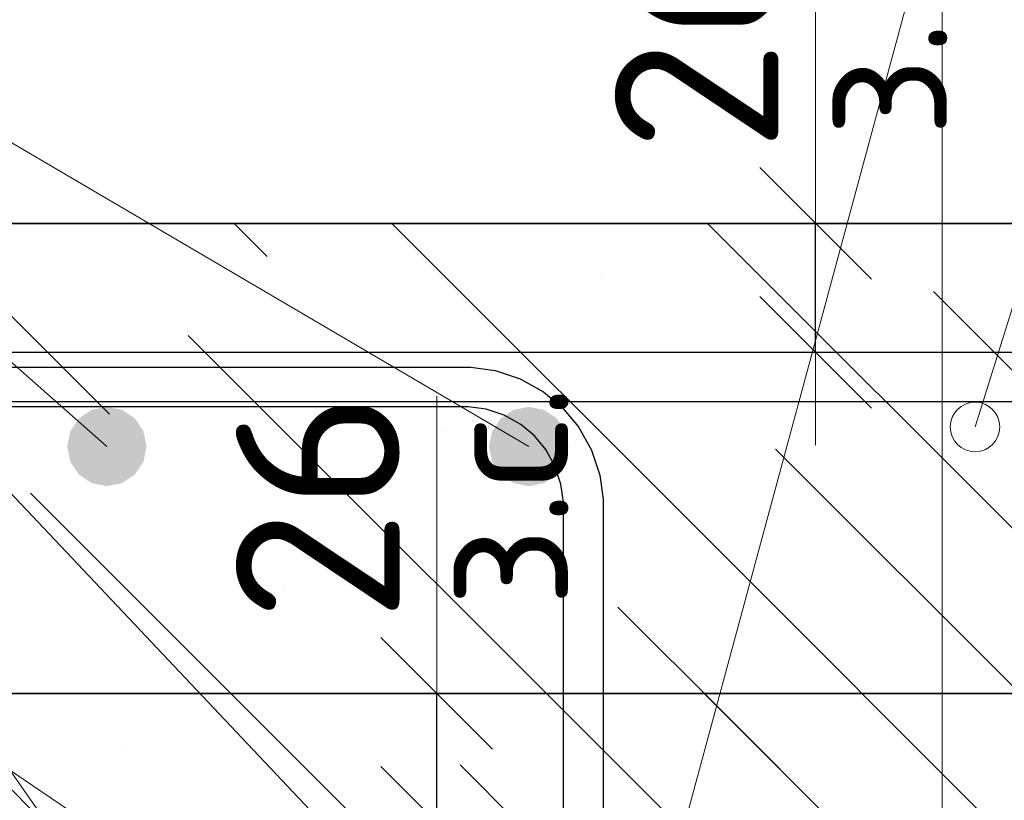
# Model space of a CAD drawing. Header units: metres. Extents: x -38 to 97, y -15 to 21.
# Tile 75 of 118: x 72.383 to 72.581, y 6.562 to 6.719. Entities that reach past the tile are written whole.
import ezdxf

# ---------------------------------------------------------------- set-up
doc = ezdxf.new("R2010")
doc.units = ezdxf.units.M
doc.header["$PDMODE"] = 65
for name, color, linetype, lineweight in [('XR$3$Арм. стержнями верхней зоны', 180, 'Continuous', 35), ('XR$3$Арм.стержн. Арматура края', 96, 'Continuous', 35), ('XR$3$Арм.стержн. Хомут', 240, 'Continuous', 35), ('XR$3$Арм.стержн.горизонт. 1', 180, 'Continuous', 35), ('XR$3$Размерная линия_ общее', 7, 'Continuous', 13), ('XR$5$Арм. стержнями верхней зоны', 180, 'Continuous', 35), ('XR$5$Арм.стержн.горизонт. 1', 180, 'Continuous', 35), ('XR$5$ВК__отв в полу 1-2 эт', 220, 'Continuous', 25), ('XR$5$Размерная линия_ общее', 7, 'Continuous', 13)]:
    doc.layers.add(name, color=color, linetype=linetype, lineweight=lineweight)
doc.styles.add('ISOCPEUR', font='txt')
doc.dimstyles.new('DIMSTYLE_11', dxfattribs={"dimtxt": 0.033, "dimasz": 0.0375, "dimexe": 0, "dimexo": 0, "dimgap": 0.0165, "dimtad": 2, "dimdec": 0, "dimlfac": 1000, "dimrnd": 1, "dimzin": 12, "dimdsep": 46, "dimtxsty": 'ISOCPEUR', "dimblk1": 'ALL_ML_STRICH', "dimblk2": 'ALL_ML_STRICH', "dimsah": 1, "dimcen": 0, "dimclrd": 7, "dimclre": 256, "dimclrt": 7, "dimadec": 0, "dimazin": 0, "dimtfac": 1, "dimtdec": 0, "dimtix": 1, "dimtmove": 2, "dimatfit": 3, "dimfxl": 0, "dimtvp": 1.2, "dimtzin": 0, "dimlwd": 0, "dimlwe": -3, "dimarcsym": 0})
pattern_1 = [(135, (0, 0), (-0.031819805, -0.031819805), [0.4, -0.05, 0, -0.05]), (135, (-0.01591, -0.01591), (-0.031819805, -0.031819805), [0.8, -0.1, 0.1, -0.1])]

# ---------------------------------------------------------------- blocks, each defined once
blk = doc.blocks.new('ALL_ML_STRICH')
at = {"color": 0, "linetype": 'ByBlock', "lineweight": -2}
for p, q in [((0, -0.5), (0, 0.5)), ((-0.3, -0.3), (0.3, 0.3)), ((-1, 0), (0.5, 0))]:
    blk.add_line(p, q, dxfattribs=at)
blk = doc.blocks.new('*D143')
at = {"layer": 'DEFPOINTS', "color": 7, "linetype": 'Continuous', "lineweight": 13, "transparency": 33554687}
for p in [(72.50314, 6.67826), (72.50314, 6.65226), (72.54312, 6.65226)]:
    blk.add_point(p, dxfattribs=at)
at = {"layer": 'XR$3$Размерная линия_ общее', "color": 253, "linetype": 'Continuous', "lineweight": -2, "true_color": 0xa0a0a0, "transparency": 33554687}
for p, q in [((72.52314, 6.67826), (72.54312, 6.67826)), ((72.52314, 6.65226), (72.54312, 6.65226))]:
    blk.add_line(p, q, dxfattribs=at)
at = {"layer": 'XR$3$Размерная линия_ общее', "color": 7, "linetype": 'Continuous', "lineweight": -2, "transparency": 33554687}
blk.add_line((72.54312, 6.65226), (72.54312, 6.67826), dxfattribs=at)
at = {"layer": 'XR$3$Размерная линия_ общее', "color": 7, "linetype": 'Continuous', "lineweight": 13, "transparency": 33554687, "xscale": 0.0375, "yscale": 0.0375, "zscale": 0.0375}
for p, rotation in [((72.54312, 6.67826), 90), ((72.54312, 6.65226), 270)]:
    blk.add_blockref('ALL_ML_STRICH', p, dxfattribs=dict(at, rotation=rotation))
at = {"layer": 'XR$3$Размерная линия_ общее', "color": 7, "linetype": 'Continuous', "lineweight": 13, "transparency": 33554687, "insert": (72.54266, 6.69562), "char_height": 0.027, "width": 0.00135, "attachment_point": 1, "rotation": 90, "line_spacing_factor": 0.60241, "style": 'ISOCPEUR'}
blk.add_mtext('з.с.', dxfattribs=at)
at = {"layer": 'XR$3$Размерная линия_ общее', "color": 7, "linetype": 'Continuous', "lineweight": 13, "transparency": 33554687, "insert": (72.51912, 6.71598), "char_height": 0.033, "width": 0.066, "attachment_point": 5, "rotation": 90, "style": 'ISOCPEUR'}
blk.add_mtext('\\A1;{26}', dxfattribs=at)
blk = doc.blocks.new('*D442')
at = {"layer": 'DEFPOINTS', "color": 7, "linetype": 'Continuous', "lineweight": 13, "transparency": 33554687}
for p in [(72.42673, 6.58345), (72.42673, 6.55745), (72.46671, 6.55745)]:
    blk.add_point(p, dxfattribs=at)
at = {"layer": 'XR$5$Размерная линия_ общее', "color": 253, "linetype": 'Continuous', "lineweight": -2, "true_color": 0xa0a0a0, "transparency": 33554687}
for p, q in [((72.44673, 6.58345), (72.46671, 6.58345)), ((72.44673, 6.55745), (72.46671, 6.55745))]:
    blk.add_line(p, q, dxfattribs=at)
at = {"layer": 'XR$5$Размерная линия_ общее', "color": 7, "linetype": 'Continuous', "lineweight": -2, "transparency": 33554687}
blk.add_line((72.46671, 6.55745), (72.46671, 6.58345), dxfattribs=at)
at = {"layer": 'XR$5$Размерная линия_ общее', "color": 7, "linetype": 'Continuous', "lineweight": 13, "transparency": 33554687, "xscale": 0.0375, "yscale": 0.0375, "zscale": 0.0375}
for p, rotation in [((72.46671, 6.58345), 90), ((72.46671, 6.55745), 270)]:
    blk.add_blockref('ALL_ML_STRICH', p, dxfattribs=dict(at, rotation=rotation))
at = {"layer": 'XR$5$Размерная линия_ общее', "color": 7, "linetype": 'Continuous', "lineweight": 13, "transparency": 33554687, "insert": (72.46625, 6.60081), "char_height": 0.027, "width": 0.00135, "attachment_point": 1, "rotation": 90, "line_spacing_factor": 0.60241, "style": 'ISOCPEUR'}
blk.add_mtext('з.с.', dxfattribs=at)
at = {"layer": 'XR$5$Размерная линия_ общее', "color": 7, "linetype": 'Continuous', "lineweight": 13, "transparency": 33554687, "insert": (72.44271, 6.62117), "char_height": 0.033, "width": 0.066, "attachment_point": 5, "rotation": 90, "style": 'ISOCPEUR'}
blk.add_mtext('\\A1;{26}', dxfattribs=at)

msp = doc.modelspace()

# ---------------------------------------------------------------- hatches: boundary and pattern name
at = {"linetype": 'Continuous', "lineweight": 25, "transparency": 33554687}
h = msp.add_hatch(dxfattribs=at)
h.set_pattern_fill('__________540', scale=0.015, style=0, pattern_type=2)
h.set_pattern_definition(pattern_1)
h.paths.add_polyline_path([(72.52526, 6.67826), (72.27526, 6.67826), (72.27526, 6.37826), (72.52526, 6.37826)], flags=0)
h = msp.add_hatch(dxfattribs=at)
h.set_pattern_fill('__________540', scale=0.015, style=0, pattern_type=2)
h.set_pattern_definition(pattern_1)
h.paths.add_polyline_path([(72.52526, 6.67826), (72.52526, 6.47826), (72.65723, 6.47826), (72.65723, 6.67826)], flags=0)
at = {"linetype": 'Continuous', "lineweight": 13, "transparency": 33554687}
h = msp.add_hatch(dxfattribs=at)
h.set_pattern_fill('__________540', scale=0.015, style=0, pattern_type=2)
h.set_pattern_definition(pattern_1)
h.paths.add_polyline_path([(72.21432, 6.58345), (72.21432, 6.38345), (72.62859, 6.38345), (72.62859, 6.58345)], flags=0)
at = {"layer": 'XR$3$Арм.стержн.горизонт. 1', "linetype": 'Continuous', "lineweight": 50, "transparency": 33554687}
for points in [[(72.40819, 6.63326), (72.40758, 6.63632), (72.40584, 6.63892), (72.40325, 6.64065), (72.40019, 6.64126), (72.39713, 6.64065), (72.39453, 6.63892), (72.3928, 6.63632), (72.39219, 6.63326), (72.3928, 6.6302), (72.39453, 6.6276), (72.39713, 6.62587), (72.40019, 6.62526), (72.40325, 6.62587), (72.40584, 6.6276), (72.40758, 6.6302)], [(72.49326, 6.63326), (72.49266, 6.63632), (72.49092, 6.63892), (72.48833, 6.64065), (72.48526, 6.64126), (72.4822, 6.64065), (72.47961, 6.63892), (72.47787, 6.63632), (72.47726, 6.63326), (72.47787, 6.6302), (72.47961, 6.6276), (72.4822, 6.62587), (72.48526, 6.62526), (72.48833, 6.62587), (72.49092, 6.6276), (72.49266, 6.6302)]]:
    msp.add_hatch(color=7, dxfattribs=at).paths.add_polyline_path(points)

# ---------------------------------------------------------------- linework, layer by layer
at = {"color": 7, "linetype": 'Continuous', "lineweight": 13, "transparency": 33554687}
for p, q in [((72.57526, 6.63721), (72.62411, 6.79343)), ((72.54312, 6.67826), (72.54312, 6.73826)), ((72.46671, 6.58345), (72.46671, 6.64345))]:
    msp.add_line(p, q, dxfattribs=at)
at = {"color": 7, "linetype": 'Continuous', "lineweight": 35, "transparency": 33554687}
for p, q in [((72.52526, 6.67826), (72.27526, 6.67826)), ((72.65723, 6.67826), (72.52526, 6.67826)), ((72.62859, 6.58345), (72.21432, 6.58345))]:
    msp.add_line(p, q, dxfattribs=at)
at = {"color": 7, "linetype": 'Continuous', "lineweight": 13, "transparency": 33554687}
msp.add_circle((72.57526, 6.63721), 0.005, dxfattribs=at)
at = {"layer": 'XR$3$Арм. стержнями верхней зоны', "color": 4, "linetype": 'Continuous', "lineweight": 25, "transparency": 33554687}
msp.add_lwpolyline([(72.30026, 6.65226), (72.66223, 6.65226), (72.66223, 6.64226), (72.30026, 6.64226), (72.30026, 6.65226)], dxfattribs=at)
at = {"layer": 'XR$3$Арм.стержн. Арматура края', "color": 4, "linetype": 'Continuous', "lineweight": 25, "transparency": 33554687}
for points in [[(72.66223, 6.51826), (72.33355, 6.51826), (72.32745, 6.51911), (72.3211, 6.5212), (72.31526, 6.52448), (72.31044, 6.5285), (72.30642, 6.53331), (72.30315, 6.53916), (72.30106, 6.54551), (72.30021, 6.55161), (72.30021, 6.61891), (72.30106, 6.62501), (72.30315, 6.63136), (72.30642, 6.63721), (72.31044, 6.64202), (72.31526, 6.64604), (72.3211, 6.64932), (72.32745, 6.65141), (72.33355, 6.65226), (72.66223, 6.65226)], [(72.66223, 6.64226), (72.33425, 6.64226), (72.32973, 6.64163), (72.32515, 6.64012), (72.32095, 6.63777), (72.31754, 6.63492), (72.31469, 6.63151), (72.31234, 6.62732), (72.31084, 6.62274), (72.31021, 6.61822), (72.31021, 6.5523), (72.31084, 6.54778), (72.31234, 6.5432), (72.31469, 6.53901), (72.31754, 6.5356), (72.32095, 6.53275), (72.32515, 6.5304), (72.32973, 6.52889), (72.33425, 6.52826), (72.66223, 6.52826)]]:
    msp.add_lwpolyline(points, dxfattribs=at)
at = {"layer": 'XR$3$Арм.стержн. Хомут', "color": 40, "linetype": 'Continuous', "lineweight": 25, "transparency": 33554687}
for points in [[(72.3269, 6.64926), (72.47359, 6.64926), (72.47847, 6.64858), (72.48355, 6.64691), (72.48822, 6.64429), (72.49207, 6.64107), (72.49529, 6.63722), (72.49791, 6.63254), (72.49959, 6.62746), (72.50026, 6.62258), (72.50026, 6.42994), (72.49959, 6.42506), (72.49791, 6.41998), (72.49529, 6.4153), (72.49207, 6.41145), (72.48822, 6.40823), (72.48355, 6.40561), (72.47847, 6.40394), (72.47359, 6.40326), (72.3269, 6.40326)], [(72.3269, 6.64926), (72.47359, 6.64926), (72.47847, 6.64858), (72.48355, 6.64691), (72.48822, 6.64429), (72.49207, 6.64107), (72.49529, 6.63722), (72.49791, 6.63254), (72.49959, 6.62746), (72.50026, 6.62258), (72.50026, 6.42994), (72.49959, 6.42506), (72.49791, 6.41998), (72.49529, 6.4153), (72.49207, 6.41145), (72.48822, 6.40823), (72.48355, 6.40561), (72.47847, 6.40394), (72.47359, 6.40326), (72.3269, 6.40326)], [(72.32746, 6.41126), (72.47303, 6.41126), (72.47665, 6.41176), (72.48031, 6.41297), (72.48367, 6.41485), (72.4864, 6.41713), (72.48868, 6.41986), (72.49055, 6.42321), (72.49176, 6.42687), (72.49226, 6.43049), (72.49226, 6.62203), (72.49176, 6.62564), (72.49055, 6.62931), (72.48868, 6.63266), (72.4864, 6.63539), (72.48367, 6.63767), (72.48031, 6.63955), (72.47665, 6.64076), (72.47303, 6.64126), (72.32746, 6.64126)], [(72.32746, 6.41126), (72.47303, 6.41126), (72.47665, 6.41176), (72.48031, 6.41297), (72.48367, 6.41485), (72.4864, 6.41713), (72.48868, 6.41986), (72.49055, 6.42321), (72.49176, 6.42687), (72.49226, 6.43049), (72.49226, 6.62203), (72.49176, 6.62564), (72.49055, 6.62931), (72.48868, 6.63266), (72.4864, 6.63539), (72.48367, 6.63767), (72.48031, 6.63955), (72.47665, 6.64076), (72.47303, 6.64126), (72.32746, 6.64126)]]:
    msp.add_lwpolyline(points, dxfattribs=at)
at = {"layer": 'XR$3$Арм.стержн.горизонт. 1', "color": 7, "linetype": 'Continuous', "lineweight": 13, "transparency": 33554687}
for q in [(72.4853, 6.41826), (72.4853, 6.51326), (72.48526, 6.63326), (72.40019, 6.63326)]:
    msp.add_line((72.23031, 6.78305), q, dxfattribs=at)
at = {"layer": 'XR$5$Арм. стержнями верхней зоны', "color": 7, "linetype": 'Continuous', "lineweight": 13, "transparency": 33554687}
msp.add_line((72.56861, 6.74797), (72.56861, 6.55245), dxfattribs=at)
at = {"layer": 'XR$5$Арм.стержн.горизонт. 1', "color": 7, "linetype": 'Continuous', "lineweight": 13, "transparency": 33554687}
msp.add_line((72.1672, 6.71235), (72.42428, 6.53845), dxfattribs=at)
at = {"layer": 'XR$5$ВК__отв в полу 1-2 эт', "color": 7, "linetype": 'Continuous', "lineweight": 13, "transparency": 33554687}
msp.add_line((72.51432, 6.5484), (72.56858, 6.74899), dxfattribs=at)

# ---------------------------------------------------------------- dimensions: what is measured, and where the dimension line sits
at = {"layer": 'XR$3$Размерная линия_ общее', "color": 7, "linetype": 'Continuous', "lineweight": 13, "transparency": 33554687}
dim = msp.add_linear_dim(base=(72.54312, 6.67826), p1=(72.52314, 6.65226), p2=(72.52314, 6.67826), angle=90, text='<>\\Xз.с.', dimstyle='DIMSTYLE_11', override={"dimpost": '<>', "dimclrd": 7, "dimclre": 253, "dimclrt": 7, "dimlwd": 0, "dimlwe": 65533}, dxfattribs=at)
dim.commit()
dim.dimension.update_dxf_attribs({"geometry": '*D143', "text_midpoint": (72.51912, 6.71598), "dimtype": 160})
at = {"layer": 'XR$5$Размерная линия_ общее', "color": 7, "linetype": 'Continuous', "lineweight": 13, "transparency": 33554687}
dim = msp.add_linear_dim(base=(72.46671, 6.58345), p1=(72.44673, 6.55745), p2=(72.44673, 6.58345), angle=90, text='<>\\Xз.с.', dimstyle='DIMSTYLE_11', override={"dimpost": '<>', "dimclrd": 7, "dimclre": 253, "dimclrt": 7, "dimlwd": 0, "dimlwe": 65533}, dxfattribs=at)
dim.commit()
dim.dimension.update_dxf_attribs({"geometry": '*D442', "text_midpoint": (72.44271, 6.62117), "dimtype": 160})

doc.saveas('drawing.dxf')
